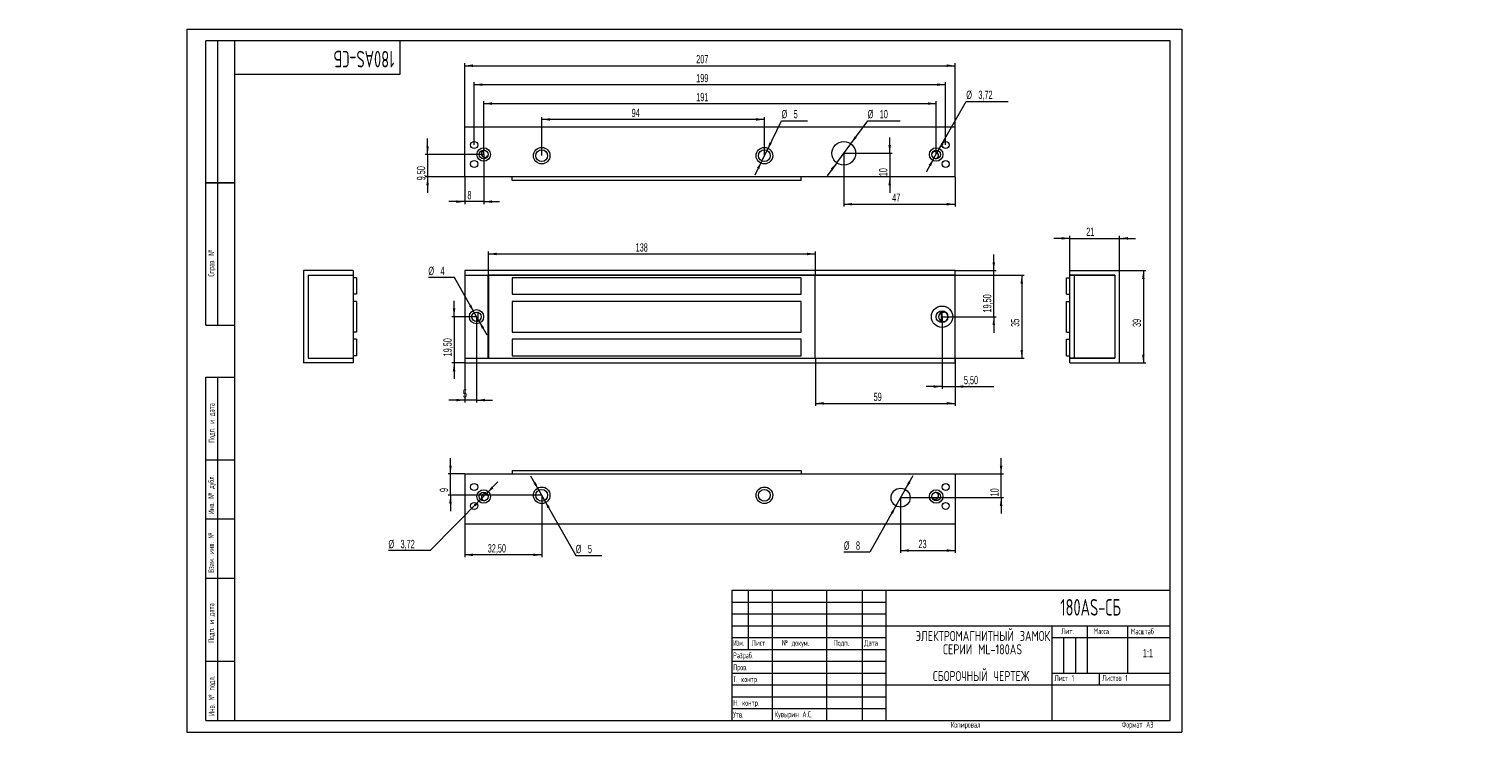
# Model space of a CAD drawing. Header units: millimetres. Extents: x -67 to 547, y -3 to 297.
import ezdxf

# ---------------------------------------------------------------- set-up
doc = ezdxf.new("R2010")
doc.units = ezdxf.units.MM
doc.layers.add('ОСЕВЫЕ', color=7, linetype='Continuous')
doc.styles.add('SLDTEXTSTYLE0', font='TXT', dxfattribs={"width": 0.605})
doc.styles.add('SLDTEXTSTYLE1', font='TXT', dxfattribs={"width": 0.605, "bigfont": 'bigfont'})
doc.styles.add('SLDTEXTSTYLE2', font='TXT', dxfattribs={"width": 0.55152, "bigfont": 'bigfont'})
doc.styles.add('SLDTEXTSTYLE3', font='TXT', dxfattribs={"width": 0.7, "bigfont": 'bigfont'})
doc.dimstyles.new('SLDDIMSTYLE0', dxfattribs={"dimtxt": 3.5, "dimasz": 3.5, "dimexe": 0, "dimexo": 0.0625, "dimgap": 0.875, "dimtad": 2, "dimrnd": 1e-09, "dimzin": 12, "dimdsep": 46, "dimtxsty": 'SLDTEXTSTYLE0', "dimsah": 1, "dimcen": 0.09, "dimadec": 0, "dimazin": 3, "dimtfac": 1, "dimtdec": 3, "dimtmove": 0, "dimatfit": 0, "dimfxl": 0, "dimfrac": 2, "dimtolj": 1, "dimtzin": 12, "dimarcsym": 0})
doc.dimstyles.new('SLDDIMSTYLE1', dxfattribs={"dimtxt": 3.5, "dimasz": 3.5, "dimexe": 0, "dimexo": 0.0625, "dimgap": 0.875, "dimtad": 2, "dimrnd": 1e-09, "dimzin": 12, "dimdsep": 46, "dimtxsty": 'SLDTEXTSTYLE0', "dimsah": 1, "dimcen": 0.09, "dimadec": 0, "dimazin": 3, "dimtfac": 1, "dimtdec": 3, "dimtofl": 0, "dimtmove": 0, "dimatfit": 3, "dimfxl": 0, "dimfrac": 2, "dimtolj": 1, "dimtzin": 12, "dimarcsym": 0})
doc.dimstyles.new('SLDDIMSTYLE2', dxfattribs={"dimtxt": 3.5, "dimasz": 3.5, "dimexe": 0, "dimexo": 0.0625, "dimgap": 0.875, "dimtad": 0, "dimtih": 1, "dimtoh": 1, "dimrnd": 1e-09, "dimzin": 12, "dimdsep": 46, "dimtxsty": 'SLDTEXTSTYLE0', "dimsah": 1, "dimcen": 0, "dimadec": 0, "dimazin": 3, "dimtfac": 1, "dimtdec": 3, "dimtmove": 0, "dimatfit": 3, "dimfxl": 0, "dimfrac": 2, "dimtolj": 1, "dimtzin": 12, "dimarcsym": 0})

# ---------------------------------------------------------------- blocks, each defined once
blk = doc.blocks.new('SW_NOTE_0')
at = {"color": 0, "linetype": 'Continuous', "lineweight": 0, "attachment_point": 2, "style": 'SLDTEXTSTYLE3'}
for s, insert, char_height in [('\\M+1845E\\M+1844C\\M+18445\\M+1844B\\M+18453\\M+18451\\M+1844F\\M+1844D\\M+18440\\M+18443\\M+1844E\\M+18449\\M+18453\\M+1844E\\M+1845C\\M+1844A \\M+18448\\M+18440\\M+1844D\\M+1844F\\M+1844B', (29.57, 5.46), 4.23333), ('\\M+18452\\M+18445\\M+18451\\M+18449\\M+18449 ML-180\\M+18440S', (29.43, -0.19), 4.2333), ('\\M+18452\\M+18441\\M+1844F\\M+18451\\M+1844F\\M+18458\\M+1844E\\M+1845C\\M+1844A \\M+18458\\M+18445\\M+18451\\M+18453\\M+18445\\M+18447', (28.83, -11.48), 4.23333)]:
    blk.add_mtext(s, dxfattribs=dict(at, insert=insert, char_height=char_height))
blk = doc.blocks.new('_D')
at = {"color": 7, "linetype": 'Continuous', "lineweight": 0}
for p, q in [((112.75, 175.51), (112.75, 182.24)), ((122.23, 175.51), (111.75, 175.51)), ((112.75, 175.51), (112.75, 156.01)), ((117.23, 156.01), (111.75, 156.01)), ((112.75, 156.01), (112.75, 149.28))]:
    blk.add_line(p, q, dxfattribs=at)
for points in [[(112.75, 175.51), (113.29, 179.01), (112.22, 179.01)], [(112.75, 156.01), (112.22, 152.51), (113.29, 152.51)]]:
    blk.add_solid(points, dxfattribs=at)
at = {"color": 7, "linetype": 'Continuous', "lineweight": 0, "insert": (108.24, 158.75, -127.07), "char_height": 3.5, "attachment_point": 1, "rotation": 90, "style": 'SLDTEXTSTYLE0'}
blk.add_mtext('19,50', dxfattribs=at)
blk = doc.blocks.new('_D_1')
at = {"color": 7, "linetype": 'Continuous', "lineweight": 0}
for p, q in [((122.24, 175.5), (122.24, 139.3)), ((117.24, 158), (117.24, 139.3)), ((117.24, 140.3), (110.5, 140.3)), ((122.24, 140.3), (117.24, 140.3)), ((122.24, 140.3), (128.97, 140.3))]:
    blk.add_line(p, q, dxfattribs=at)
for points in [[(117.24, 140.3), (113.74, 140.84), (113.74, 139.76)], [(122.24, 140.3), (125.74, 139.76), (125.74, 140.84)]]:
    blk.add_solid(points, dxfattribs=at)
at = {"color": 7, "linetype": 'Continuous', "lineweight": 0, "insert": (116.48, 144.81, -127.07), "char_height": 3.5, "attachment_point": 1, "style": 'SLDTEXTSTYLE0'}
blk.add_mtext('5', dxfattribs=at)
blk = doc.blocks.new('_D_2')
at = {"color": 7, "linetype": 'Continuous', "lineweight": 0}
for p, q in [((265.24, 158), (265.24, 137.93)), ((324.24, 158), (324.24, 137.93)), ((265.24, 138.93), (324.24, 138.93))]:
    blk.add_line(p, q, dxfattribs=at)
for points in [[(265.24, 138.93), (268.74, 138.39), (268.74, 139.47)], [(324.24, 138.93), (320.74, 139.47), (320.74, 138.39)]]:
    blk.add_solid(points, dxfattribs=at)
at = {"color": 7, "linetype": 'Continuous', "lineweight": 0, "insert": (289.83, 143.44, -127.07), "char_height": 3.5, "attachment_point": 1, "style": 'SLDTEXTSTYLE0'}
blk.add_mtext('59', dxfattribs=at)
blk = doc.blocks.new('_D_3')
at = {"color": 7, "linetype": 'Continuous', "lineweight": 0}
for p, q in [((324.25, 193.01), (353.37, 193.01)), ((352.37, 193.01), (352.37, 158.01)), ((324.25, 158.01), (353.37, 158.01))]:
    blk.add_line(p, q, dxfattribs=at)
for points in [[(352.37, 193.01), (351.84, 189.51), (352.91, 189.51)], [(352.37, 158.01), (352.91, 161.51), (351.84, 161.51)]]:
    blk.add_solid(points, dxfattribs=at)
at = {"color": 7, "linetype": 'Continuous', "lineweight": 0, "insert": (347.86, 171.24, -127.07), "char_height": 3.5, "attachment_point": 1, "rotation": 90, "style": 'SLDTEXTSTYLE0'}
blk.add_mtext('35', dxfattribs=at)
blk = doc.blocks.new('_D_4')
at = {"color": 7, "linetype": 'Continuous', "lineweight": 0}
for p, q in [((318.74, 175.5), (318.74, 145.01)), ((324.24, 158), (324.24, 145.01)), ((318.74, 146.01), (312, 146.01)), ((318.74, 146.01), (324.24, 146.01)), ((324.24, 146.01), (340.52, 146.01))]:
    blk.add_line(p, q, dxfattribs=at)
for points in [[(318.74, 146.01), (315.24, 146.54), (315.24, 145.47)], [(324.24, 146.01), (327.74, 145.47), (327.74, 146.54)]]:
    blk.add_solid(points, dxfattribs=at)
at = {"color": 7, "linetype": 'Continuous', "lineweight": 0, "insert": (327.95, 150.52, -127.07), "char_height": 3.5, "attachment_point": 1, "style": 'SLDTEXTSTYLE0'}
blk.add_mtext('5,50', dxfattribs=at)
blk = doc.blocks.new('_D_5')
at = {"color": 7, "linetype": 'Continuous', "lineweight": 0}
for p, q in [((340.55, 195.01), (340.55, 201.74)), ((324.25, 195.01), (341.55, 195.01)), ((340.55, 175.51), (340.55, 195.01)), ((318.75, 175.51), (341.55, 175.51)), ((340.55, 175.51), (340.55, 168.78))]:
    blk.add_line(p, q, dxfattribs=at)
for points in [[(340.55, 195.01), (341.09, 198.51), (340.02, 198.51)], [(340.55, 175.51), (340.02, 172.01), (341.09, 172.01)]]:
    blk.add_solid(points, dxfattribs=at)
at = {"color": 7, "linetype": 'Continuous', "lineweight": 0, "insert": (336.04, 177.28, -127.07), "char_height": 3.5, "attachment_point": 1, "rotation": 90, "style": 'SLDTEXTSTYLE0'}
blk.add_mtext('19,50', dxfattribs=at)
blk = doc.blocks.new('_D_6')
at = {"color": 7, "linetype": 'Continuous', "lineweight": 0}
for p, q in [((127.24, 193.02), (127.24, 203.02)), ((265.24, 193.02), (265.24, 203.02)), ((127.24, 202.02), (265.24, 202.02))]:
    blk.add_line(p, q, dxfattribs=at)
for points in [[(127.24, 202.02), (130.74, 201.48), (130.74, 202.56)], [(265.24, 202.02), (261.74, 202.56), (261.74, 201.48)]]:
    blk.add_solid(points, dxfattribs=at)
at = {"color": 7, "linetype": 'Continuous', "lineweight": 0, "insert": (189.39, 206.53, -127.07), "char_height": 3.5, "attachment_point": 1, "style": 'SLDTEXTSTYLE0'}
blk.add_mtext('138', dxfattribs=at)
blk = doc.blocks.new('_D_7')
at = {"color": 7, "linetype": 'Continuous', "lineweight": 0}
for p, q in [((112.89, 192.08), (101.9, 192.08)), ((121.25, 177.25), (112.89, 192.08)), ((123.22, 173.76), (121.25, 177.25)), ((123.22, 173.76), (126.52, 167.9))]:
    blk.add_line(p, q, dxfattribs=at)
for points in [[(121.25, 177.25), (120, 180.56), (119.06, 180.03)], [(123.22, 173.76), (124.47, 170.45), (125.41, 170.98)]]:
    blk.add_solid(points, dxfattribs=at)
at = {"color": 7, "linetype": 'Continuous', "lineweight": 0, "char_height": 3.5, "attachment_point": 1, "style": 'SLDTEXTSTYLE0'}
for s, insert in [('%%c', (101.9, 196.59, -127.07)), ('4', (107, 196.6, -127.07))]:
    blk.add_mtext(s, dxfattribs=dict(at, insert=insert))
blk = doc.blocks.new('_D_8')
at = {"color": 7, "linetype": 'Continuous', "lineweight": 0}
for p, q in [((117.24, 255.54), (117.24, 282.53)), ((324.24, 255.54), (324.24, 282.53)), ((117.24, 281.53), (324.24, 281.53))]:
    blk.add_line(p, q, dxfattribs=at)
for points in [[(117.24, 281.53), (120.74, 280.99), (120.74, 282.07)], [(324.24, 281.53), (320.74, 282.07), (320.74, 280.99)]]:
    blk.add_solid(points, dxfattribs=at)
at = {"color": 7, "linetype": 'Continuous', "lineweight": 0, "insert": (214.96, 286.04, -115.9), "char_height": 3.5, "attachment_point": 1, "style": 'SLDTEXTSTYLE0'}
blk.add_mtext('207', dxfattribs=at)
blk = doc.blocks.new('_D_9')
at = {"color": 7, "linetype": 'Continuous', "lineweight": 0}
for p, q in [((121.24, 248.04), (121.24, 274.53)), ((121.24, 273.53), (320.24, 273.53)), ((320.24, 248.04), (320.24, 274.53))]:
    blk.add_line(p, q, dxfattribs=at)
for points in [[(121.24, 273.53), (124.74, 272.99), (124.74, 274.07)], [(320.24, 273.53), (316.74, 274.07), (316.74, 272.99)]]:
    blk.add_solid(points, dxfattribs=at)
at = {"color": 7, "linetype": 'Continuous', "lineweight": 0, "insert": (214.96, 278.04, -115.9), "char_height": 3.5, "attachment_point": 1, "style": 'SLDTEXTSTYLE0'}
blk.add_mtext('199', dxfattribs=at)
blk = doc.blocks.new('_D_10')
at = {"color": 7, "linetype": 'Continuous', "lineweight": 0}
for p, q in [((125.24, 244.04), (125.24, 266.53)), ((125.24, 265.53), (316.24, 265.53)), ((316.24, 244.04), (316.24, 266.53))]:
    blk.add_line(p, q, dxfattribs=at)
for points in [[(125.24, 265.53), (128.74, 264.99), (128.74, 266.07)], [(316.24, 265.53), (312.74, 266.07), (312.74, 264.99)]]:
    blk.add_solid(points, dxfattribs=at)
at = {"color": 7, "linetype": 'Continuous', "lineweight": 0, "insert": (214.96, 270.04, -115.9), "char_height": 3.5, "attachment_point": 1, "style": 'SLDTEXTSTYLE0'}
blk.add_mtext('191', dxfattribs=at)
blk = doc.blocks.new('_D_11')
at = {"color": 7, "linetype": 'Continuous', "lineweight": 0}
for p, q in [((149.74, 243.54), (149.74, 259.84)), ((243.74, 258.84), (149.74, 258.84)), ((243.74, 243.54), (243.74, 259.84))]:
    blk.add_line(p, q, dxfattribs=at)
for points in [[(149.74, 258.84), (153.24, 258.3), (153.24, 259.38)], [(243.74, 258.84), (240.24, 259.38), (240.24, 258.3)]]:
    blk.add_solid(points, dxfattribs=at)
at = {"color": 7, "linetype": 'Continuous', "lineweight": 0, "insert": (187.71, 263.36, -115.9), "char_height": 3.5, "attachment_point": 1, "style": 'SLDTEXTSTYLE0'}
blk.add_mtext('94', dxfattribs=at)
blk = doc.blocks.new('_D_12')
at = {"color": 7, "linetype": 'Continuous', "lineweight": 0}
for p, q in [((277.24, 244.52), (277.24, 222.03)), ((324.24, 234.52), (324.24, 222.03)), ((277.24, 223.03), (324.24, 223.03))]:
    blk.add_line(p, q, dxfattribs=at)
for points in [[(277.24, 223.03), (280.74, 222.49), (280.74, 223.57)], [(324.24, 223.03), (320.74, 223.57), (320.74, 222.49)]]:
    blk.add_solid(points, dxfattribs=at)
at = {"color": 7, "linetype": 'Continuous', "lineweight": 0, "insert": (297.68, 227.54, -115.9), "char_height": 3.5, "attachment_point": 1, "style": 'SLDTEXTSTYLE0'}
blk.add_mtext('47', dxfattribs=at)
blk = doc.blocks.new('_D_13')
at = {"color": 7, "linetype": 'Continuous', "lineweight": 0}
for p, q in [((296.63, 244.53), (296.63, 251.26)), ((277.25, 244.53), (297.63, 244.53)), ((296.63, 244.53), (296.63, 234.53)), ((296.63, 234.53), (296.63, 227.8))]:
    blk.add_line(p, q, dxfattribs=at)
for points in [[(296.63, 244.53), (297.16, 248.03), (296.09, 248.03)], [(296.63, 234.53), (296.09, 231.03), (297.16, 231.03)]]:
    blk.add_solid(points, dxfattribs=at)
at = {"color": 7, "linetype": 'Continuous', "lineweight": 0, "insert": (292.11, 234.83, -115.9), "char_height": 3.5, "attachment_point": 1, "rotation": 90, "style": 'SLDTEXTSTYLE0'}
blk.add_mtext('10', dxfattribs=at)
blk = doc.blocks.new('_D_14')
at = {"color": 7, "linetype": 'Continuous', "lineweight": 0}
for p, q in [((125.24, 244.02), (125.24, 223.11)), ((117.24, 234.52), (117.24, 223.11)), ((117.24, 224.11), (110.5, 224.11)), ((125.24, 224.11), (117.24, 224.11)), ((125.24, 224.11), (131.97, 224.11))]:
    blk.add_line(p, q, dxfattribs=at)
for points in [[(117.24, 224.11), (113.74, 224.65), (113.74, 223.57)], [(125.24, 224.11), (128.74, 223.57), (128.74, 224.65)]]:
    blk.add_solid(points, dxfattribs=at)
at = {"color": 7, "linetype": 'Continuous', "lineweight": 0, "insert": (118.38, 228.62, -115.9), "char_height": 3.5, "attachment_point": 1, "style": 'SLDTEXTSTYLE0'}
blk.add_mtext('8', dxfattribs=at)
blk = doc.blocks.new('_D_15')
at = {"color": 7, "linetype": 'Continuous', "lineweight": 0}
for p, q in [((101.57, 244.03), (101.57, 250.76)), ((125.23, 244.03), (100.57, 244.03)), ((101.57, 244.03), (101.57, 234.53)), ((117.23, 234.53), (100.57, 234.53)), ((101.57, 234.53), (101.57, 227.8))]:
    blk.add_line(p, q, dxfattribs=at)
for points in [[(101.57, 244.03), (102.1, 247.53), (101.03, 247.53)], [(101.57, 234.53), (101.03, 231.03), (102.1, 231.03)]]:
    blk.add_solid(points, dxfattribs=at)
at = {"color": 7, "linetype": 'Continuous', "lineweight": 0, "insert": (97.05, 233.11, -115.9), "char_height": 3.5, "attachment_point": 1, "rotation": 90, "style": 'SLDTEXTSTYLE0'}
blk.add_mtext('9,50', dxfattribs=at)
blk = doc.blocks.new('_D_16')
at = {"color": 7, "linetype": 'Continuous', "lineweight": 0}
for p, q in [((280.19, 248.56), (287.33, 258.3)), ((287.33, 258.3), (300.99, 258.3)), ((274.28, 240.5), (280.19, 248.56)), ((274.28, 240.5), (270.3, 235.07))]:
    blk.add_line(p, q, dxfattribs=at)
for points in [[(280.19, 248.56), (282.7, 251.07), (281.83, 251.7)], [(274.28, 240.5), (271.78, 237.99), (272.64, 237.36)]]:
    blk.add_solid(points, dxfattribs=at)
at = {"color": 7, "linetype": 'Continuous', "lineweight": 0, "char_height": 3.5, "attachment_point": 1, "style": 'SLDTEXTSTYLE0'}
for s, insert in [('%%c', (287.33, 262.81, -115.9)), ('10', (292.43, 262.82, -115.9))]:
    blk.add_mtext(s, dxfattribs=dict(at, insert=insert))
blk = doc.blocks.new('_D_17')
at = {"color": 7, "linetype": 'Continuous', "lineweight": 0}
for p, q in [((244.84, 245.77), (250.99, 258.3)), ((250.99, 258.3), (261.97, 258.3)), ((242.63, 241.29), (244.84, 245.77)), ((242.63, 241.29), (239.67, 235.24))]:
    blk.add_line(p, q, dxfattribs=at)
for points in [[(244.84, 245.77), (246.86, 248.68), (245.9, 249.15)], [(242.63, 241.29), (240.61, 238.38), (241.57, 237.91)]]:
    blk.add_solid(points, dxfattribs=at)
at = {"color": 7, "linetype": 'Continuous', "lineweight": 0, "char_height": 3.5, "attachment_point": 1, "style": 'SLDTEXTSTYLE0'}
for s, insert in [('%%c', (250.99, 262.81, -115.9)), ('5', (256.09, 262.82, -115.9))]:
    blk.add_mtext(s, dxfattribs=dict(at, insert=insert))
blk = doc.blocks.new('_D_18')
at = {"color": 7, "linetype": 'Continuous', "lineweight": 0}
for p, q in [((317.15, 245.65), (328.96, 266.46)), ((328.96, 266.46), (346.63, 266.46)), ((315.32, 242.41), (317.15, 245.65)), ((315.32, 242.41), (312, 236.56))]:
    blk.add_line(p, q, dxfattribs=at)
for points in [[(317.15, 245.65), (319.35, 248.42), (318.41, 248.96)], [(315.32, 242.41), (313.12, 239.64), (314.06, 239.1)]]:
    blk.add_solid(points, dxfattribs=at)
at = {"color": 7, "linetype": 'Continuous', "lineweight": 0, "char_height": 3.5, "attachment_point": 1, "style": 'SLDTEXTSTYLE0'}
for s, insert in [('%%c', (328.96, 270.97, -115.9)), ('3,72', (334.07, 270.98, -115.9))]:
    blk.add_mtext(s, dxfattribs=dict(at, insert=insert))
blk = doc.blocks.new('_D_19')
at = {"color": 7, "linetype": 'Continuous', "lineweight": 0}
for p, q in [((149.74, 100.09), (149.74, 73.94)), ((117.24, 88.09), (117.24, 73.94)), ((149.74, 74.94), (117.24, 74.94))]:
    blk.add_line(p, q, dxfattribs=at)
for points in [[(117.24, 74.94), (120.74, 74.4), (120.74, 75.48)], [(149.74, 74.94), (146.24, 75.48), (146.24, 74.4)]]:
    blk.add_solid(points, dxfattribs=at)
at = {"color": 7, "linetype": 'Continuous', "lineweight": 0, "insert": (126.96, 79.45, 116.1), "char_height": 3.5, "attachment_point": 1, "style": 'SLDTEXTSTYLE0'}
blk.add_mtext('32,50', dxfattribs=at)
blk = doc.blocks.new('_D_20')
at = {"color": 7, "linetype": 'Continuous', "lineweight": 0}
for p, q in [((111.22, 109.1), (111.22, 115.83)), ((117.23, 109.1), (110.22, 109.1)), ((111.22, 100.1), (111.22, 109.1)), ((149.73, 100.1), (110.22, 100.1)), ((111.22, 100.1), (111.22, 93.37))]:
    blk.add_line(p, q, dxfattribs=at)
for points in [[(111.22, 109.1), (111.76, 112.6), (110.68, 112.6)], [(111.22, 100.1), (110.68, 96.6), (111.76, 96.6)]]:
    blk.add_solid(points, dxfattribs=at)
at = {"color": 7, "linetype": 'Continuous', "lineweight": 0, "insert": (106.71, 101.47, 116.1), "char_height": 3.5, "attachment_point": 1, "rotation": 90, "style": 'SLDTEXTSTYLE0'}
blk.add_mtext('9', dxfattribs=at)
blk = doc.blocks.new('_D_21')
at = {"color": 7, "linetype": 'Continuous', "lineweight": 0}
for p, q in [((301.24, 99.09), (301.24, 75.77)), ((324.24, 88.09), (324.24, 75.77)), ((301.24, 76.77), (324.24, 76.77))]:
    blk.add_line(p, q, dxfattribs=at)
for points in [[(301.24, 76.77), (304.74, 76.23), (304.74, 77.31)], [(324.24, 76.77), (320.74, 77.31), (320.74, 76.23)]]:
    blk.add_solid(points, dxfattribs=at)
at = {"color": 7, "linetype": 'Continuous', "lineweight": 0, "insert": (308.77, 81.28, 116.1), "char_height": 3.5, "attachment_point": 1, "style": 'SLDTEXTSTYLE0'}
blk.add_mtext('23', dxfattribs=at)
blk = doc.blocks.new('_D_22')
at = {"color": 7, "linetype": 'Continuous', "lineweight": 0}
for p, q in [((343.64, 109.1), (343.64, 115.83)), ((324.25, 109.1), (344.64, 109.1)), ((343.64, 99.1), (343.64, 109.1)), ((301.25, 99.1), (344.64, 99.1)), ((343.64, 99.1), (343.64, 92.37))]:
    blk.add_line(p, q, dxfattribs=at)
for points in [[(343.64, 109.1), (344.18, 112.6), (343.1, 112.6)], [(343.64, 99.1), (343.1, 95.6), (344.18, 95.6)]]:
    blk.add_solid(points, dxfattribs=at)
at = {"color": 7, "linetype": 'Continuous', "lineweight": 0, "insert": (339.13, 99.6, 116.1), "char_height": 3.5, "attachment_point": 1, "rotation": 90, "style": 'SLDTEXTSTYLE0'}
blk.add_mtext('10', dxfattribs=at)
blk = doc.blocks.new('_D_23')
at = {"color": 7, "linetype": 'Continuous', "lineweight": 0}
for p, q in [((303.2, 102.59), (306.5, 108.45)), ((303.2, 102.59), (299.27, 95.62)), ((299.27, 95.62), (288.26, 76.09)), ((288.26, 76.09), (277.28, 76.09))]:
    blk.add_line(p, q, dxfattribs=at)
for points in [[(303.2, 102.59), (305.39, 105.37), (304.45, 105.9)], [(299.27, 95.62), (297.08, 92.83), (298.02, 92.3)]]:
    blk.add_solid(points, dxfattribs=at)
at = {"color": 7, "linetype": 'Continuous', "lineweight": 0, "char_height": 3.5, "attachment_point": 1, "style": 'SLDTEXTSTYLE0'}
for s, insert in [('%%c', (277.28, 80.6, 116.1)), ('8', (282.38, 80.61, 116.1))]:
    blk.add_mtext(s, dxfattribs=dict(at, insert=insert))
blk = doc.blocks.new('_D_24')
at = {"color": 7, "linetype": 'Continuous', "lineweight": 0}
for p, q in [((148.51, 102.28), (145.19, 108.14)), ((148.51, 102.28), (150.97, 97.93)), ((150.97, 97.93), (164.12, 74.65)), ((164.12, 74.65), (175.1, 74.65))]:
    blk.add_line(p, q, dxfattribs=at)
for points in [[(148.51, 102.28), (147.25, 105.59), (146.32, 105.06)], [(150.97, 97.93), (152.22, 94.61), (153.16, 95.14)]]:
    blk.add_solid(points, dxfattribs=at)
at = {"color": 7, "linetype": 'Continuous', "lineweight": 0, "char_height": 3.5, "attachment_point": 1, "style": 'SLDTEXTSTYLE0'}
for s, insert in [('%%c', (164.12, 79.16, 116.1)), ('5', (169.22, 79.17, 116.1))]:
    blk.add_mtext(s, dxfattribs=dict(at, insert=insert))
blk = doc.blocks.new('_D_25')
at = {"color": 7, "linetype": 'Continuous', "lineweight": 0}
for p, q in [((126.54, 100.93), (131.26, 105.72)), ((123.93, 98.28), (102.72, 76.74)), ((126.54, 100.93), (123.93, 98.28)), ((102.72, 76.74), (85.05, 76.74))]:
    blk.add_line(p, q, dxfattribs=at)
for points in [[(123.93, 98.28), (121.09, 96.16), (121.86, 95.41)], [(126.54, 100.93), (129.38, 103.04), (128.61, 103.8)]]:
    blk.add_solid(points, dxfattribs=at)
at = {"color": 7, "linetype": 'Continuous', "lineweight": 0, "char_height": 3.5, "attachment_point": 1, "style": 'SLDTEXTSTYLE0'}
for s, insert in [('%%c', (85.05, 81.25, 116.1)), ('3,72', (90.15, 81.26, 116.1))]:
    blk.add_mtext(s, dxfattribs=dict(at, insert=insert))
blk = doc.blocks.new('_D_26')
at = {"color": 7, "linetype": 'Continuous', "lineweight": 0}
for p, q in [((393.7, 195.01), (404.69, 195.01)), ((403.69, 195.01), (403.69, 156.01)), ((393.7, 156.01), (404.69, 156.01))]:
    blk.add_line(p, q, dxfattribs=at)
for points in [[(403.69, 195.01), (403.15, 191.51), (404.23, 191.51)], [(403.69, 156.01), (404.23, 159.51), (403.15, 159.51)]]:
    blk.add_solid(points, dxfattribs=at)
at = {"color": 7, "linetype": 'Continuous', "lineweight": 0, "insert": (399.18, 171.19, -116.02), "char_height": 3.5, "attachment_point": 1, "rotation": 90, "style": 'SLDTEXTSTYLE0'}
blk.add_mtext('39', dxfattribs=at)
blk = doc.blocks.new('_D_27')
at = {"color": 7, "linetype": 'Continuous', "lineweight": 0}
for p, q in [((372.69, 195.02), (372.69, 209.61)), ((393.69, 195.02), (393.69, 209.61)), ((372.69, 208.61), (365.96, 208.61)), ((372.69, 208.61), (393.69, 208.61)), ((393.69, 208.61), (400.42, 208.61))]:
    blk.add_line(p, q, dxfattribs=at)
for points in [[(372.69, 208.61), (369.19, 209.15), (369.19, 208.07)], [(393.69, 208.61), (397.19, 208.07), (397.19, 209.15)]]:
    blk.add_solid(points, dxfattribs=at)
at = {"color": 7, "linetype": 'Continuous', "lineweight": 0, "insert": (379.57, 213.12, -116.02), "char_height": 3.5, "attachment_point": 1, "style": 'SLDTEXTSTYLE0'}
blk.add_mtext('21', dxfattribs=at)

msp = doc.modelspace()

# ---------------------------------------------------------------- linework, layer by layer
at = {"color": 7, "linetype": 'Continuous', "lineweight": 15}
for p, q in [((8, 172), (8, 292)), ((20, 292), (8, 292)), ((8, 172), (8, 292)), ((13, 172), (13, 292)), ((13, 172), (13, 292)), ((20, 292), (20, 5)), ((415, 292), (20, 292)), ((20, 292), (20, 5)), ((90, 278), (90, 292)), ((415, 5), (415, 292)), ((20, 278), (90, 278)), ((117.235, 234.53), (117.235, 255.53)), ((324.235, 255.53), (117.235, 255.53)), ((324.235, 234.53), (324.235, 255.53)), ((324.235, 234.53), (117.235, 234.53)), ((137.235, 233.03), (137.235, 234.53)), ((259.235, 233.03), (259.235, 234.53)), ((8, 232), (20, 232)), ((20, 232), (8, 232)), ((259.235, 233.03), (137.235, 233.03)), ((49.125, 195.006), (49.125, 156.006)), ((70.125, 195.006), (49.125, 195.006)), ((51.125, 193.006), (51.125, 158.006)), ((51.125, 193.006), (70.125, 193.006)), ((70.125, 195.006), (70.125, 193.006)), ((70.125, 193.006), (70.125, 158.006)), ((71.625, 192.006), (70.125, 192.006)), ((71.625, 192.006), (71.625, 185.006)), ((324.235, 195.006), (117.235, 195.006)), ((117.235, 195.006), (117.235, 193.006)), ((117.235, 193.006), (117.235, 158.006)), ((117.235, 193.006), (127.135, 193.006)), ((117.235, 193.006), (324.235, 193.006)), ((127.135, 158.006), (127.135, 193.006)), ((127.235, 193.006), (127.235, 158.006)), ((265.235, 193.006), (127.235, 193.006)), ((259.235, 192.006), (137.235, 192.006)), ((137.235, 192.006), (137.235, 185.006)), ((259.235, 185.006), (259.235, 192.006)), ((265.235, 158.006), (265.235, 193.006)), ((324.235, 193.006), (265.235, 193.006)), ((324.235, 193.006), (324.235, 195.006)), ((324.235, 158.006), (324.235, 193.006)), ((371.188, 192.006), (372.688, 192.006)), ((371.188, 185.006), (371.188, 192.006)), ((372.688, 193.006), (372.688, 195.006)), ((372.688, 195.006), (393.688, 195.006)), ((372.688, 158.006), (372.688, 193.006)), ((372.688, 193.006), (374.688, 193.006)), ((391.688, 193.006), (372.688, 193.006)), ((374.688, 158.006), (374.688, 193.006)), ((374.688, 193.006), (391.688, 193.006)), ((391.688, 193.006), (391.688, 158.006)), ((393.688, 156.006), (393.688, 195.006)), ((71.625, 185.006), (70.125, 185.006)), ((137.235, 185.006), (259.235, 185.006)), ((371.188, 185.006), (372.688, 185.006)), ((71.625, 182.006), (70.125, 182.006)), ((71.625, 182.006), (71.625, 169.006)), ((259.235, 182.006), (137.235, 182.006)), ((137.235, 182.006), (137.235, 169.006)), ((259.235, 169.006), (259.235, 182.006)), ((371.188, 169.006), (371.188, 182.006)), ((371.188, 182.006), (372.688, 182.006)), ((8, 172), (20, 172)), ((122.735, 177.443), (122.735, 173.57)), ((320.739, 174.189), (320.689, 174.135)), ((320.722, 176.84), (320.761, 176.791)), ((71.625, 169.006), (70.125, 169.006)), ((71.625, 166.006), (70.125, 166.006)), ((71.625, 166.006), (71.625, 159.006)), ((137.235, 169.006), (259.235, 169.006)), ((259.235, 166.006), (137.235, 166.006)), ((137.235, 166.006), (137.235, 159.006)), ((259.235, 159.006), (259.235, 166.006)), ((371.188, 169.006), (372.688, 169.006)), ((371.188, 159.006), (371.188, 166.006)), ((371.188, 166.006), (372.688, 166.006)), ((70.125, 156.006), (49.125, 156.006)), ((51.125, 158.006), (70.125, 158.006)), ((71.625, 159.006), (70.125, 159.006)), ((70.125, 158.006), (70.125, 156.006)), ((117.235, 158.006), (127.135, 158.006)), ((117.235, 158.006), (117.235, 156.006)), ((117.235, 158.006), (324.235, 158.006)), ((117.235, 156.006), (324.235, 156.006)), ((127.235, 158.006), (265.235, 158.006)), ((137.235, 159.006), (259.235, 159.006)), ((265.235, 158.006), (324.235, 158.006)), ((324.235, 156.006), (324.235, 158.006)), ((371.188, 159.006), (372.688, 159.006)), ((372.688, 158.006), (374.688, 158.006)), ((391.688, 158.006), (372.688, 158.006)), ((372.688, 156.006), (372.688, 158.006)), ((372.688, 156.006), (393.688, 156.006)), ((374.688, 158.006), (391.688, 158.006)), ((8, 5), (8, 150)), ((8, 150), (20, 150)), ((13, 5), (13, 150)), ((20, 115), (8, 115)), ((137.235, 110.602), (137.235, 109.102)), ((137.235, 110.602), (259.235, 110.602)), ((259.235, 110.602), (259.235, 109.102)), ((117.235, 109.102), (324.235, 109.102)), ((117.235, 109.102), (117.235, 88.102)), ((324.235, 109.102), (324.235, 88.102)), ((20, 90), (8, 90)), ((117.235, 88.102), (324.235, 88.102)), ((20, 65), (8, 65)), ((230, 60), (415, 60)), ((230, 60), (230, 5)), ((237, 35), (237, 60)), ((247, 60), (247, 5)), ((270, 60), (270, 5)), ((285, 60), (285, 5)), ((295, 60), (295, 5)), ((295, 45), (415, 45)), ((365, 45), (365, 5)), ((380, 45), (380, 25)), ((397, 45), (397, 25)), ((230, 40), (295, 40)), ((365, 40), (415, 40)), ((230, 35), (295, 35)), ((8, 30), (20, 30)), ((365, 25), (415, 25)), ((385, 25), (385, 20)), ((295, 20), (415, 20)), ((8, 5), (20, 5)), ((20, 5), (415, 5))]:
    msp.add_line(p, q, dxfattribs=at)
at = {"color": 8, "linetype": 'Continuous', "lineweight": 15}
for p, q in [((318.484, 173.653), (318.484, 177.36)), ((318.57, 177.392), (318.57, 173.62))]:
    msp.add_line(p, q, dxfattribs=at)
at = {"color": 7, "linetype": 'Continuous', "lineweight": 0}
for p, q in [((230, 55), (295, 55)), ((230, 50), (295, 50)), ((230, 45), (295, 45)), ((370, 40), (370, 25)), ((375, 40), (375, 25)), ((230, 30), (295, 30)), ((230, 25), (295, 25)), ((230, 20), (295, 20)), ((230, 15), (295, 15)), ((230, 10), (295, 10))]:
    msp.add_line(p, q, dxfattribs=at)
at = {"color": 7, "linetype": 'Continuous', "lineweight": 15}
for centre, radius in [((121.235, 248.03), 1.5), ((125.235, 244.03), 2.858), ((125.235, 244.03), 1.858), ((149.735, 243.53), 3.5), ((149.735, 243.53), 2.5), ((243.735, 243.53), 3.5), ((243.735, 243.53), 2.5), ((277.235, 244.53), 5), ((316.235, 244.03), 2.858), ((316.235, 244.03), 1.858), ((320.235, 248.03), 1.5), ((121.235, 240.03), 1.5), ((320.235, 240.03), 1.5), ((122.235, 175.506), 3), ((318.735, 175.506), 4.5), ((318.735, 175.506), 2.5), ((122.235, 175.506), 2), ((121.235, 103.602), 1.5), ((320.235, 103.602), 1.5), ((125.235, 99.602), 2.858), ((125.235, 99.602), 1.858), ((149.735, 100.102), 3.5), ((149.735, 100.102), 2.5), ((243.735, 100.102), 3.5), ((243.735, 100.102), 2.5), ((301.235, 99.102), 4), ((316.235, 99.602), 2.858), ((316.235, 99.602), 1.858), ((121.235, 95.602), 1.5), ((320.235, 95.602), 1.5)]:
    msp.add_circle(centre, radius, dxfattribs=at)
for centre, radius, start, end in [((125.739, 244.331), 1.5, 91.708639, 330.7556), ((315.731, 243.729), 1.5, 271.70864, 150.7556), ((319.235, 175.506), 2, 41.409622, 318.590378), ((319.235, 175.506), 2, 318.590378, 41.409622), ((125.739, 99.301), 1.5, 29.2444, 268.291361), ((315.731, 99.903), 1.5, 209.2444, 88.291353)]:
    msp.add_arc(centre, radius, start, end, dxfattribs=at)
for points, knots in [([(120.237, 175.5), (120.237, 175.545), (120.238, 175.647), (120.254, 175.813), (120.286, 175.931), (120.302, 175.994)], [0, 0, 0, 0, 0.2679242, 0.6121176, 1, 1, 1, 1]), ([(122.842, 173.6), (122.808, 173.59), (122.74, 173.57), (122.624, 173.543), (122.495, 173.522), (122.384, 173.51), (122.314, 173.508), (122.295, 173.508)], [0, 0, 0, 0, 0.2238532, 0.4489654, 0.6783317, 0.9093774, 1, 1, 1, 1]), ([(122.926, 177.383), (122.915, 177.387), (122.891, 177.396), (122.861, 177.406), (122.848, 177.41), (122.842, 177.412)], [0, 0, 0, 0, 0.3569843, 0.7144656, 1, 1, 1, 1]), ([(122.842, 173.6), (122.849, 173.603), (122.863, 173.607), (122.894, 173.618), (122.915, 173.625), (122.926, 173.629)], [0, 0, 0, 0, 0.3317014, 0.6629042, 1, 1, 1, 1]), ([(318.57, 177.392), (318.603, 177.403), (318.668, 177.426), (318.783, 177.456), (318.91, 177.481), (319.04, 177.498), (319.171, 177.508), (319.261, 177.503), (319.308, 177.501)], [0, 0, 0, 0, 0.1736492, 0.3483047, 0.5263165, 0.7056408, 0.8460143, 1, 1, 1, 1]), ([(319.265, 173.507), (319.26, 173.507), (319.216, 173.504), (319.126, 173.509), (318.997, 173.519), (318.866, 173.539), (318.744, 173.566), (318.646, 173.594), (318.592, 173.613), (318.57, 173.62)], [0, 0, 0, 0, 0.0176197, 0.1517078, 0.3301495, 0.5099615, 0.6936206, 0.8784555, 1, 1, 1, 1])]:
    msp.add_open_spline(points, degree=3, knots=knots, dxfattribs=at)
at = {"layer": 'ОСЕВЫЕ', "lineweight": 0}
for p, q in [((0, 297), (420, 297)), ((0, 297), (0, 0)), ((420, 297), (420, 0)), ((0, 0), (420, 0))]:
    msp.add_line(p, q, dxfattribs=at)

# ---------------------------------------------------------------- block references
at = {"color": 7, "linetype": 'Continuous', "lineweight": 0}
msp.add_blockref('SW_NOTE_0', (306.405, 37.353), dxfattribs=at)

# ---------------------------------------------------------------- texts
at = {"color": 7, "linetype": 'Continuous', "lineweight": 0, "attachment_point": 1, "style": 'SLDTEXTSTYLE1'}
for s, insert, char_height, rotation in [('180\\M+18440S-\\M+18452\\M+18441', (87.537, 280.819), 7, 180), ('\\M+18452\\M+18481\\M+18482\\M+18470\\M+18472. \\M+18782', (9.001, 192.453), 2.5, 90), ('\\M+18450\\M+18480\\M+18474\\M+18481. \\M+18479 \\M+18474\\M+18470\\M+18484\\M+18470', (9.143, 122.304), 2.5, 90), ('\\M+18449\\M+1847E\\M+18472. \\M+18782 \\M+18474\\M+18485\\M+18471\\M+1847C.', (8.95, 92.12), 2.5, 90), ('\\M+18442\\M+18478\\M+18470\\M+1847D. \\M+18479\\M+1847E\\M+18472. \\M+18782', (8.974, 67.4), 2.5, 90), ('\\M+18450\\M+18480\\M+18474\\M+18481. \\M+18479 \\M+18474\\M+18470\\M+18484\\M+18470', (8.985, 37.79), 2.5, 90), ('\\M+18449\\M+1847E\\M+18472. \\M+18782 \\M+18481\\M+18480\\M+18474\\M+1847C.', (9.155, 6.964), 2.5, 90)]:
    msp.add_mtext(s, dxfattribs=dict(at, insert=insert, char_height=char_height, rotation=rotation))
at = {"color": 7, "linetype": 'Continuous', "lineweight": 0}
for s, insert, char_height, attachment_point, style in [('180\\M+18440S-\\M+18452\\M+18441', (368.651, 56.295), 7, 1, 'SLDTEXTSTYLE1'), ('\\M+1844C\\M+18479\\M+18484.', (369.011, 43.961), 2.5, 1, 'SLDTEXTSTYLE1'), ('\\M+1844D\\M+18470\\M+18483\\M+18483\\M+18470', (382.764, 43.961), 2.5, 1, 'SLDTEXTSTYLE1'), ('\\M+1844D\\M+18470\\M+18483\\M+1848A\\M+18484\\M+18470\\M+18471', (398.426, 43.863), 2.5, 1, 'SLDTEXTSTYLE1'), ('\\M+18449\\M+18478\\M+1847D.', (230.539, 39.002), 2.5, 1, 'SLDTEXTSTYLE2'), ('\\M+1844C\\M+18479\\M+18483\\M+18484', (238.387, 39.056), 2.5, 1, 'SLDTEXTSTYLE1'), ('\\M+18782 \\M+18474\\M+18480\\M+1847B\\M+18485\\M+1847D.', (251.122, 39.031), 2.5, 1, 'SLDTEXTSTYLE1'), ('\\M+18450\\M+18480\\M+18474\\M+18481.', (273.04, 39.028), 2.5, 1, 'SLDTEXTSTYLE1'), ('\\M+18444\\M+18470\\M+18484\\M+18470', (285.973, 39.033), 2.5, 1, 'SLDTEXTSTYLE1'), ('\\M+18451\\M+18470\\M+18478\\M+18482\\M+18470\\M+18471.', (230.516, 33.729), 2.5, 1, 'SLDTEXTSTYLE1'), ('1:1', (405.611, 35.152), 3.5, 2, 'SLDTEXTSTYLE0'), ('\\M+18450\\M+18482\\M+18480\\M+18472.', (230.557, 28.703), 2.5, 1, 'SLDTEXTSTYLE1'), ('\\M+18453. \\M+1847B\\M+18480\\M+1847E\\M+18484\\M+18482.', (230.502, 23.701), 2.5, 1, 'SLDTEXTSTYLE1'), ('\\M+1844C\\M+18479\\M+18483\\M+18484 1', (366.237, 24.159), 2.5, 1, 'SLDTEXTSTYLE1'), ('\\M+1844C\\M+18479\\M+18483\\M+18484\\M+18480\\M+18472 1', (386.298, 24.205), 2.5, 1, 'SLDTEXTSTYLE1'), ('\\M+1844E. \\M+1847B\\M+18480\\M+1847E\\M+18484\\M+18482.', (230.564, 13.718), 2.5, 1, 'SLDTEXTSTYLE1'), ('\\M+18454\\M+18484\\M+18472.', (230.551, 8.7), 2.5, 1, 'SLDTEXTSTYLE1'), ('\\M+1844B\\M+18485\\M+18472\\M+1848D\\M+18482\\M+18479\\M+1847E \\M+18440.\\M+18452.', (248.101, 8.858), 2.5, 1, 'SLDTEXTSTYLE1'), ('\\M+1844B\\M+18480\\M+18481\\M+18479\\M+18482\\M+18480\\M+18472\\M+18470\\M+1847C', (322.46, 4.468), 2.5, 1, 'SLDTEXTSTYLE1'), ('\\M+18455\\M+18480\\M+18482\\M+1847D\\M+18470\\M+18484 \\M+184403', (394.635, 4.483), 2.5, 1, 'SLDTEXTSTYLE1')]:
    msp.add_mtext(s, dxfattribs=dict(at, insert=insert, char_height=char_height, attachment_point=attachment_point, style=style))

# ---------------------------------------------------------------- dimensions: what is measured, and where the dimension line sits
for base, p1, p2, dimstyle, picture, middle in [((324.235, 281.53), (117.235, 255.53), (324.235, 255.53), 'SLDDIMSTYLE1', '_D_8', (220.575, 281.53)), ((320.235, 273.53), (121.235, 248.03), (320.235, 248.03), 'SLDDIMSTYLE1', '_D_9', (220.575, 273.53)), ((316.235, 265.53), (125.235, 244.03), (316.235, 244.03), 'SLDDIMSTYLE1', '_D_10', (220.575, 265.53)), ((149.735, 258.843), (243.735, 243.53), (149.735, 243.53), 'SLDDIMSTYLE1', '_D_11', (191.985, 258.843)), ((117.235, 224.112), (125.235, 244.03), (117.235, 234.53), 'SLDDIMSTYLE0', '_D_14', (121.321, 224.112)), ((324.235, 223.03), (277.235, 244.53), (324.235, 234.53), 'SLDDIMSTYLE1', '_D_12', (301.957, 223.03)), ((393.688, 208.609), (372.688, 195.006), (393.688, 195.006), 'SLDDIMSTYLE0', '_D_27', (383.843, 208.609)), ((265.235, 202.017), (127.235, 193.006), (265.235, 193.006), 'SLDDIMSTYLE1', '_D_6', (195.004, 202.017)), ((117.235, 140.298), (122.235, 175.506), (117.235, 158.006), 'SLDDIMSTYLE0', '_D_1', (119.423, 140.298)), ((324.235, 146.006), (318.735, 175.506), (324.235, 158.006), 'SLDDIMSTYLE0', '_D_4', (334.235, 146.006)), ((324.235, 138.933), (265.235, 158.006), (324.235, 158.006), 'SLDDIMSTYLE1', '_D_2', (294.111, 138.933)), ((117.235, 74.942), (149.735, 100.102), (117.235, 88.102), 'SLDDIMSTYLE1', '_D_19', (134.575, 74.942)), ((324.235, 76.767), (301.235, 99.102), (324.235, 88.102), 'SLDDIMSTYLE1', '_D_21', (313.052, 76.767))]:
    dim = msp.add_linear_dim(base=base, p1=p1, p2=p2, dimstyle=dimstyle, dxfattribs=at)
    dim.commit()
    dim.dimension.update_dxf_attribs({"geometry": picture, "text_midpoint": middle, "dimtype": 160})
for p1, p2, picture, middle in [((317.152, 245.646), (315.318, 242.414), '_D_18', (337.799, 269.231)), ((244.837, 245.774), (242.634, 241.286), '_D_17', (256.478, 261.068)), ((280.192, 248.562), (274.279, 240.498), '_D_16', (294.159, 261.068)), ((121.253, 177.248), (123.218, 173.764), '_D_7', (107.394, 194.853)), ((123.932, 98.278), (126.539, 100.926), '_D_25', (93.886, 79.511)), ((150.965, 97.925), (148.506, 102.279), '_D_24', (169.608, 77.423)), ((299.271, 95.617), (303.2, 102.586), '_D_23', (282.768, 78.857))]:
    dim = msp.add_diameter_dim_2p(p1=p1, p2=p2, dimstyle='SLDDIMSTYLE2', dxfattribs=at)
    dim.commit()
    dim.dimension.update_dxf_attribs({"geometry": picture, "text_midpoint": middle, "dimtype": 163})
for base, p1, p2, dimstyle, picture, middle in [((101.566, 234.53), (125.235, 244.03), (117.235, 234.53), 'SLDDIMSTYLE0', '_D_15', (101.566, 239.39)), ((296.626, 234.53), (277.235, 244.53), (324.235, 234.53), 'SLDDIMSTYLE0', '_D_13', (296.626, 239.11)), ((340.554, 195.006), (318.735, 175.506), (324.235, 195.006), 'SLDDIMSTYLE0', '_D_5', (340.554, 184.899)), ((352.374, 158.006), (324.235, 193.006), (324.235, 158.006), 'SLDDIMSTYLE1', '_D_3', (352.374, 175.518)), ((403.688, 156.006), (393.688, 195.006), (393.688, 156.006), 'SLDDIMSTYLE1', '_D_26', (403.688, 175.472)), ((112.755, 156.006), (122.235, 175.506), (117.235, 156.006), 'SLDDIMSTYLE0', '_D', (112.755, 166.368)), ((111.222, 109.102), (149.735, 100.102), (117.235, 109.102), 'SLDDIMSTYLE0', '_D_20', (111.222, 104.414)), ((343.639, 109.102), (301.235, 99.102), (324.235, 109.102), 'SLDDIMSTYLE0', '_D_22', (343.639, 103.878))]:
    dim = msp.add_linear_dim(base=base, p1=p1, p2=p2, angle=90, dimstyle=dimstyle, dxfattribs=at)
    dim.commit()
    dim.dimension.update_dxf_attribs({"geometry": picture, "text_midpoint": middle, "dimtype": 160})

doc.saveas('drawing.dxf')
